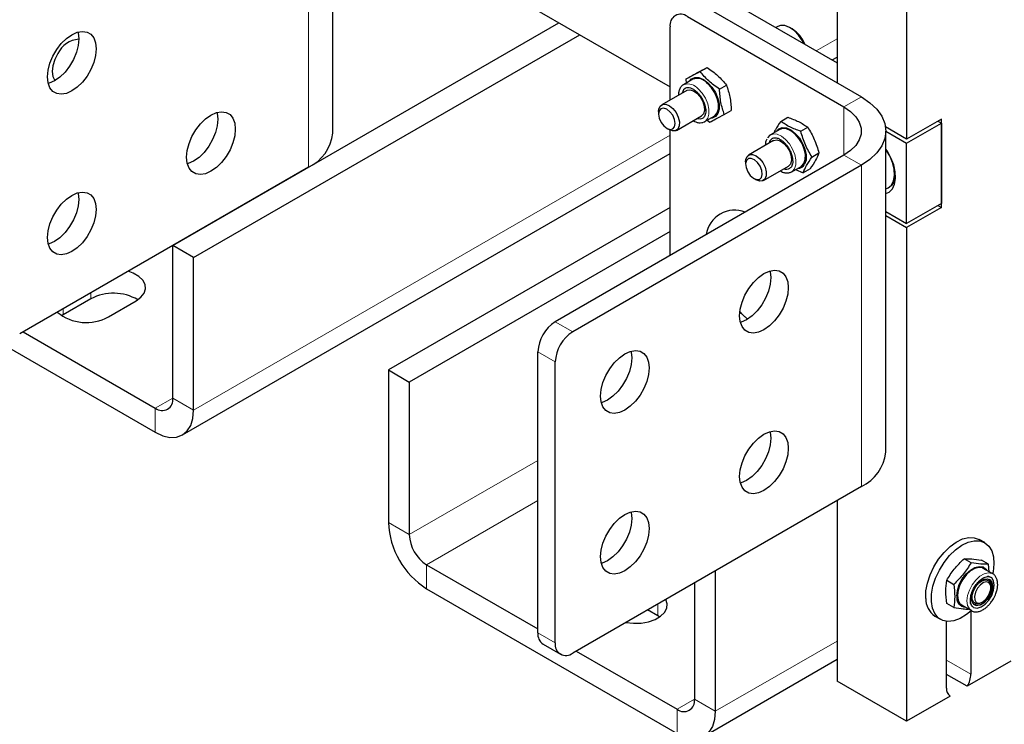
# Model space of a CAD drawing. Header units: millimetres. Extents: x 5 to 418, y 2 to 292.
# Tile 11 of 23: x 256 to 284, y 50 to 70. Entities that reach past the tile are written whole.
import ezdxf

# ---------------------------------------------------------------- set-up
doc = ezdxf.new("R2010")
doc.units = ezdxf.units.MM

msp = doc.modelspace()

# ---------------------------------------------------------------- linework, layer by layer
at = {"color": 7, "linetype": 'Continuous', "lineweight": 25}
for p, q in [((255.88, 82.332), (279.1438, 68.9021)), ((281.1237, 81.4778), (281.1237, 66.7305)), ((279.1438, 80.3349), (279.1438, 68.3307)), ((264.7937, 66.9005), (264.7937, 76.0458)), ((264.7937, 73.757), (274.3921, 68.2159)), ((275.382, 70.5023), (279.8368, 67.9307)), ((274.8871, 70.2166), (279.3418, 67.6449)), ((260.2358, 63.6998), (271.2255, 70.044)), ((274.3921, 67.8439), (274.3921, 69.9308)), ((277.4574, 69.9368), (277.4045, 69.9062)), ((277.8669, 69.8678), (277.8075, 69.9021)), ((260.8298, 63.3569), (271.8194, 69.7011)), ((279.0032, 68.9833), (279.1438, 69.0645)), ((275.2489, 68.6529), (275.4481, 68.7679)), ((275.0394, 68.4325), (274.7721, 68.2782)), ((274.8372, 68.4328), (275.0364, 68.5478)), ((274.8372, 68.4328), (274.849, 68.3227)), ((274.8652, 68.117), (274.1537, 67.7063)), ((274.7904, 68.2876), (274.7721, 68.2782)), ((275.7981, 68.153), (275.9973, 68.268)), ((275.9356, 67.433), (276.1347, 67.548)), ((274.0667, 67.514), (274.0667, 67.4438)), ((274.5737, 66.9788), (275.2851, 67.3895)), ((275.3782, 67.2282), (275.6455, 67.3825)), ((275.4503, 67.2698), (275.5239, 67.2129)), ((277.5425, 67.236), (277.7417, 67.351)), ((282.1137, 67.302), (281.1237, 66.7305)), ((282.1137, 64.787), (282.1137, 67.302)), ((274.303, 67.0347), (274.3637, 66.9996)), ((274.3921, 63.4159), (274.3921, 66.9848)), ((275.3527, 67.2158), (275.3782, 67.2282)), ((277.5142, 67.0038), (277.2469, 66.8495)), ((278.1128, 66.9517), (278.3119, 67.0666)), ((281.1237, 66.7305), (280.5253, 67.076)), ((281.1237, 66.6162), (282.1137, 67.1876)), ((282.0147, 67.2448), (282.1137, 67.1876)), ((282.1137, 67.1876), (282.1137, 64.9013)), ((277.2992, 66.7503), (277.2362, 66.6832)), ((280.5339, 57.8139), (280.5339, 66.9591)), ((280.5339, 66.9567), (281.1237, 66.6162)), ((277.34, 66.6882), (276.6286, 66.2776)), ((277.2362, 66.6832), (277.2098, 66.6131)), ((281.1237, 64.3298), (281.1237, 66.6162)), ((260.5108, 58.3078), (274.3921, 66.3213)), ((279.3418, 66.2734), (271.1253, 61.53)), ((278.4315, 66.2198), (278.6307, 66.3348)), ((264.0966, 65.929), (255.88, 61.1856)), ((279.8368, 65.9876), (271.6202, 61.2443)), ((276.5416, 66.0853), (276.5416, 66.0151)), ((277.0486, 65.5501), (277.76, 65.9608)), ((277.8531, 65.7995), (278.1204, 65.9538)), ((277.9601, 65.8613), (278.18, 65.7723)), ((278.3792, 65.8873), (278.18, 65.7723)), ((276.7778, 65.606), (276.8386, 65.5709)), ((280.6087, 65.3487), (280.6384, 65.3659)), ((274.3921, 64.7856), (266.3735, 60.1566)), ((282.1137, 64.9013), (281.1237, 64.3298)), ((282.1137, 64.787), (281.1237, 64.2155)), ((282.0147, 64.8442), (282.1137, 64.787)), ((280.5339, 64.6703), (281.1237, 64.3298)), ((280.5339, 64.556), (281.1237, 64.2155)), ((281.1237, 64.2155), (281.1237, 50.1547)), ((274.3921, 64.0998), (266.9675, 59.8137)), ((260.8298, 63.3569), (260.2358, 63.6998)), ((260.2358, 59.3558), (260.2358, 63.6998)), ((260.8298, 59.0129), (260.8298, 63.3569)), ((252.6132, 62.4988), (259.7408, 58.3841)), ((257.9094, 62.1844), (257.1175, 61.7273)), ((258.4044, 61.6702), (259.1964, 62.1274)), ((257.1175, 61.7273), (257.0716, 61.6987)), ((255.978, 61.2422), (259.7408, 59.07)), ((270.6303, 52.6706), (270.6303, 60.6727)), ((271.1253, 52.3849), (271.1253, 60.387)), ((266.3735, 60.1566), (266.9675, 59.8137)), ((266.3735, 60.1566), (266.3735, 55.8126)), ((266.9675, 59.8137), (266.9675, 55.4697)), ((279.8368, 56.8424), (271.6202, 52.099)), ((279.1438, 56.4423), (279.1438, 51.2977)), ((283.3475, 55.2411), (283.1891, 55.3326)), ((282.9607, 54.6696), (282.7615, 54.7845)), ((283.4557, 54.6253), (283.2565, 54.7403)), ((267.4624, 54.6124), (270.6303, 52.7836)), ((275.679, 54.4421), (275.679, 50.4406)), ((283.575, 54.3549), (283.3077, 54.5092)), ((283.4727, 54.414), (283.4557, 54.6253)), ((275.0851, 54.0992), (275.0851, 50.7835)), ((282.2666, 54.1688), (282.4657, 54.0538)), ((267.4624, 53.9265), (274.5901, 49.8118)), ((283.528, 53.9548), (283.528, 53.9948)), ((283.2571, 53.5256), (283.2918, 53.5456)), ((274.0456, 53.155), (273.7475, 53.3271)), ((282.4657, 53.3938), (282.2666, 53.5088)), ((282.7016, 53.4592), (282.9689, 53.3049)), ((282.9552, 53.2955), (282.9552, 51.4977)), ((274.0915, 53.1265), (274.0456, 53.155)), ((281.9292, 53.1501), (282.0876, 53.0587)), ((282.2622, 51.0977), (282.2622, 53.0027)), ((270.7753, 52.3501), (271.2703, 52.0644)), ((271.7182, 52.1556), (274.5901, 50.4977)), ((275.36, 49.7355), (279.1438, 51.9199)), ((284.0936, 51.8691), (282.8512, 51.1519)), ((281.1237, 50.1547), (279.1438, 51.2977)), ((282.8512, 51.1519), (282.2622, 51.4919)), ((282.3662, 50.8719), (281.1237, 50.1547))]:
    msp.add_line(p, q, dxfattribs=at)
at = {"color": 7, "linetype": 'Continuous', "lineweight": 18}
for p, q in [((264.0966, 65.929), (264.0966, 75.0742)), ((278.552, 69.2437), (279.1438, 69.5854)), ((279.3418, 67.6449), (279.8368, 67.9307)), ((279.3418, 66.2734), (279.3418, 67.6449)), ((260.8298, 59.0129), (274.3921, 66.8423)), ((279.8368, 65.9876), (279.3418, 66.2734)), ((279.8368, 56.8424), (279.8368, 65.9876)), ((257.9094, 62.1844), (257.9094, 62.3572)), ((257.1175, 61.7273), (257.1175, 61.9)), ((271.1253, 61.53), (271.6202, 61.2443)), ((271.1253, 60.387), (270.6303, 60.6727)), ((260.2358, 59.3557), (259.7408, 59.07)), ((260.2358, 59.3558), (260.8298, 59.0129)), ((259.7408, 59.07), (259.7408, 58.3841)), ((270.6303, 57.5842), (266.9675, 55.4697)), ((267.4624, 54.6124), (270.6303, 56.4411)), ((266.9675, 55.4697), (266.3735, 55.8126)), ((267.4624, 54.6124), (267.4624, 53.9265)), ((274.0456, 53.155), (274.0456, 53.4992)), ((270.6303, 52.6706), (271.1253, 52.3849)), ((279.1438, 52.4408), (275.679, 50.4406)), ((282.9552, 51.4977), (282.2622, 51.8978)), ((274.5901, 50.4977), (275.0851, 50.7834)), ((275.0851, 50.7835), (275.679, 50.4406)), ((274.5901, 50.4977), (274.5901, 49.8118))]:
    msp.add_line(p, q, dxfattribs=at)
at = {"color": 7, "linetype": 'Continuous', "lineweight": 25, "flags": 128}
for points in [[(258.0579, 69.3019), (258.0405, 69.1138), (257.9893, 68.915), (257.9067, 68.7157), (257.797, 68.5256), (257.6656, 68.3544), (257.5192, 68.2107), (257.365, 68.1016), (257.2108, 68.0327), (257.0643, 68.0073), (256.9329, 68.0268), (256.8232, 68.0901), (256.7406, 68.1942), (256.6894, 68.3337), (256.672, 68.5018), (256.6894, 68.6899), (256.7406, 68.8886), (256.8232, 69.088), (256.9329, 69.278), (257.0643, 69.4492), (257.2108, 69.5929), (257.365, 69.702), (257.5192, 69.771), (257.6656, 69.7964), (257.797, 69.7769), (257.9067, 69.7135), (257.9893, 69.6094), (258.0405, 69.4699), (258.0579, 69.3019)], [(278.2033, 69.4451), (278.1578, 69.5319), (278.0505, 69.688), (277.9252, 69.8177), (277.7911, 69.9112), (277.6583, 69.9616), (277.5365, 69.9653), (277.4574, 69.9368)], [(257.5629, 69.5876), (257.5456, 69.3995), (257.4943, 69.2008), (257.4118, 69.0014), (257.302, 68.8114), (257.1706, 68.6402), (257.0242, 68.4964), (256.87, 68.3873), (256.7158, 68.3184), (256.6946, 68.3122)], [(257.5404, 69.7772), (257.5456, 69.7556), (257.5629, 69.5876)], [(256.9649, 69.1634), (256.8792, 68.9938), (256.8248, 68.8199), (256.8056, 68.6548), (256.8232, 68.5106), (256.8762, 68.398), (256.8799, 68.3931)], [(274.9408, 68.3756), (275.0003, 68.444), (275.0969, 68.4858), (275.2133, 68.4808), (275.3402, 68.4293), (275.4673, 68.3356), (275.5843, 68.2072), (275.6817, 68.0545), (275.7516, 67.8899), (275.7883, 67.7267), (275.7889, 67.5782), (275.7534, 67.4564), (275.6845, 67.3711), (275.588, 67.3293), (275.5469, 67.3256)], [(274.8183, 68.1752), (274.7734, 68.131), (274.7349, 68.0418)], [(274.8652, 68.117), (274.8692, 68.1192), (274.9548, 68.1362), (275.0549, 68.1071), (275.1574, 68.0352)], [(275.6455, 67.3825), (275.6678, 67.3974), (275.7332, 67.4785), (275.767, 67.5944), (275.7664, 67.7356), (275.7315, 67.8908), (275.665, 68.0473), (275.5724, 68.1925), (275.4612, 68.3146)], [(275.1574, 68.0352), (275.2501, 67.9294), (275.3216, 67.8023), (275.3634, 67.6693), (275.3705, 67.5464), (275.3419, 67.4484), (275.2851, 67.3895)], [(279.8368, 67.9307), (280.0794, 67.7667), (280.2745, 67.5829), (280.4174, 67.3837), (280.5046, 67.1741), (280.5339, 66.9591), (280.5046, 66.7442), (280.4174, 66.5346), (280.2745, 66.3354), (280.0794, 66.1516), (279.8368, 65.9876)], [(274.0667, 67.514), (274.0728, 67.5794), (274.1108, 67.6682), (274.1792, 67.7178), (274.2699, 67.7221), (274.372, 67.6806), (274.473, 67.5983), (274.5609, 67.4852), (274.625, 67.3549), (274.6575, 67.2231), (274.6547, 67.1057), (274.6167, 67.0168), (274.5482, 66.9673), (274.4575, 66.963), (274.3637, 66.9996)], [(274.2161, 67.104), (274.3067, 67.0325), (274.3968, 67.0029), (274.4727, 67.0197), (274.5227, 67.0803), (274.5392, 67.1754), (274.5198, 67.2907), (274.4674, 67.4085), (274.3899, 67.5109), (274.2993, 67.5824), (274.2091, 67.612), (274.1333, 67.5952), (274.0833, 67.5347), (274.0668, 67.4395), (274.0862, 67.3242), (274.1386, 67.2064), (274.2161, 67.104)], [(279.3418, 67.6449), (279.5301, 67.5154), (279.6765, 67.369), (279.7767, 67.2101), (279.8275, 67.0437), (279.8275, 66.8746), (279.7767, 66.7081), (279.6765, 66.5493), (279.5301, 66.4029), (279.3418, 66.2734)], [(262.0177, 67.0152), (262.0003, 66.8271), (261.9491, 66.6284), (261.8665, 66.429), (261.7568, 66.2389), (261.6254, 66.0677), (261.479, 65.924), (261.3248, 65.8149), (261.1706, 65.746), (261.0241, 65.7206), (260.8927, 65.7401), (260.783, 65.8034), (260.7004, 65.9075), (260.6492, 66.0471), (260.6318, 66.2151), (260.6492, 66.4032), (260.7004, 66.6019), (260.783, 66.8013), (260.8927, 66.9913), (261.0241, 67.1625), (261.1706, 67.3063), (261.3248, 67.4153), (261.479, 67.4843), (261.6254, 67.5097), (261.7568, 67.4902), (261.8665, 67.4268), (261.9491, 67.3228), (262.0003, 67.1832), (262.0177, 67.0152)], [(261.5227, 67.3009), (261.5054, 67.1128), (261.4541, 66.9141), (261.3716, 66.7147), (261.2618, 66.5247), (261.1304, 66.3535), (260.984, 66.2097), (260.8298, 66.1007), (260.6756, 66.0317), (260.6544, 66.0255)], [(261.5002, 67.4905), (261.5054, 67.4689), (261.5227, 67.3009)], [(275.1549, 67.3143), (275.2566, 67.3036), (275.329, 67.3293)], [(277.4156, 66.9469), (277.4848, 67.0222), (277.584, 67.0589), (277.7021, 67.0485), (277.8296, 66.9921), (277.956, 66.894), (278.0713, 66.7623), (278.1659, 66.6076), (278.2323, 66.4425), (278.2651, 66.2803), (278.2616, 66.1343), (278.2221, 66.0161)], [(278.1204, 65.9538), (278.1335, 65.962), (278.2022, 66.0388), (278.2398, 66.1512), (278.2431, 66.2901), (278.2119, 66.4443), (278.1488, 66.6013), (278.0588, 66.7484), (277.9492, 66.8736), (277.829, 66.9669), (277.7078, 67.0206), (277.5955, 67.0304), (277.5142, 67.0038)], [(277.321, 66.8752), (277.2338, 66.8413), (277.1651, 66.7645)], [(277.34, 66.6882), (277.3441, 66.6905), (277.4297, 66.7075), (277.5299, 66.6783), (277.6324, 66.6064), (277.725, 66.5006), (277.7965, 66.3734), (277.8383, 66.2404), (277.8453, 66.1176), (277.8167, 66.0196), (277.76, 65.9608)], [(280.5339, 65.1806), (280.6274, 65.2218), (280.7215, 65.3134), (280.7839, 65.4444), (280.8113, 65.6078), (280.8021, 65.7948), (280.7569, 65.9951), (280.6781, 66.1982), (280.57, 66.393), (280.5339, 66.4465)], [(280.5339, 65.3187), (280.5992, 65.3435), (280.6931, 65.4227), (280.7553, 65.543), (280.7818, 65.6969), (280.7712, 65.8745), (280.7239, 66.0648), (280.643, 66.2559), (280.5339, 66.4351)], [(276.5416, 66.0853), (276.547, 66.1472), (276.5839, 66.2372), (276.6514, 66.2881), (276.7416, 66.2939)], [(276.7007, 66.1812), (276.6211, 66.1734), (276.5654, 66.1207), (276.542, 66.0312), (276.5546, 65.9185), (276.6011, 65.7998), (276.6746, 65.693), (276.7637, 65.6146), (276.855, 65.5763), (276.9346, 65.5841), (276.9903, 65.6368), (277.0137, 65.7263), (277.0012, 65.839), (276.9546, 65.9577), (276.8812, 66.0645), (276.792, 66.1429), (276.7007, 66.1812)], [(276.7416, 66.2939), (276.8434, 66.2539), (276.9447, 66.1729), (277.0332, 66.0606), (277.0982, 65.9306), (277.1319, 65.7986), (277.1302, 65.6804), (277.0933, 65.5905), (277.0258, 65.5395), (276.9356, 65.5337), (276.8386, 65.5709)], [(256.672, 63.9291), (256.6894, 64.1172), (256.7406, 64.316), (256.8232, 64.5153), (256.9329, 64.7054), (257.0643, 64.8766), (257.2108, 65.0203), (257.365, 65.1294), (257.5192, 65.1984), (257.6656, 65.2237), (257.797, 65.2042), (257.9067, 65.1409), (257.9893, 65.0368), (258.0405, 64.8973), (258.0579, 64.7292), (258.0405, 64.5411), (257.9893, 64.3424), (257.9067, 64.143), (257.797, 63.953), (257.6656, 63.7818), (257.5192, 63.6381), (257.365, 63.529), (257.2108, 63.46), (257.0643, 63.4347), (256.9329, 63.4541), (256.8232, 63.5175), (256.7406, 63.6216), (256.6894, 63.7611), (256.672, 63.9291)], [(257.5404, 65.2046), (257.5456, 65.183), (257.5629, 65.015), (257.5456, 64.8269), (257.4943, 64.6282), (257.4118, 64.4288), (257.302, 64.2387), (257.1706, 64.0675), (257.0242, 63.9238), (256.87, 63.8147), (256.7158, 63.7458), (256.6946, 63.7395)], [(259.1964, 62.1274), (259.3317, 62.2271), (259.4217, 62.3426), (259.4612, 62.4672), (259.448, 62.5936), (259.3827, 62.7145), (259.2692, 62.8229), (259.1141, 62.9124), (258.9658, 62.967)], [(276.372, 61.7011), (276.3894, 61.8892), (276.4406, 62.0879), (276.5232, 62.2873), (276.6329, 62.4773), (276.7643, 62.6485), (276.9108, 62.7923), (277.065, 62.9013), (277.2192, 62.9703), (277.3656, 62.9957), (277.497, 62.9762), (277.6067, 62.9128), (277.6893, 62.8088), (277.7405, 62.6692), (277.7579, 62.5012), (277.7405, 62.3131), (277.6893, 62.1144), (277.6067, 61.915), (277.497, 61.7249), (277.3656, 61.5537), (277.2192, 61.41), (277.065, 61.3009), (276.9108, 61.232), (276.7643, 61.2066), (276.6329, 61.2261), (276.5232, 61.2894), (276.4406, 61.3935), (276.3894, 61.5331), (276.372, 61.7011)], [(277.2403, 62.9765), (277.2456, 62.955), (277.2629, 62.7869), (277.2456, 62.5988), (277.1943, 62.4001), (277.1118, 62.2007), (277.002, 62.0107), (276.8706, 61.8395), (276.7242, 61.6957), (276.57, 61.5867), (276.4158, 61.5177), (276.3946, 61.5115)], [(276.5993, 61.6043), (276.4375, 61.7552), (276.3789, 61.8174)], [(276.3789, 61.8174), (276.4607, 61.7318), (276.5993, 61.6043)], [(273.7981, 60.2152), (273.7807, 60.0271), (273.7295, 59.8284), (273.6469, 59.629), (273.5372, 59.439), (273.4058, 59.2678), (273.2594, 59.1241), (273.1052, 59.015), (272.951, 58.946), (272.8045, 58.9207), (272.6731, 58.9401), (272.5634, 59.0035), (272.4808, 59.1076), (272.4296, 59.2471), (272.4122, 59.4152), (272.4296, 59.6032), (272.4808, 59.802), (272.5634, 60.0014), (272.6731, 60.1914), (272.8045, 60.3626), (272.951, 60.5063), (273.1052, 60.6154), (273.2594, 60.6844), (273.4058, 60.7097), (273.5372, 60.6902), (273.6469, 60.6269), (273.7295, 60.5228), (273.7807, 60.3833), (273.7981, 60.2152)], [(273.2806, 60.6906), (273.2858, 60.669), (273.3031, 60.501)], [(273.3031, 60.501), (273.2858, 60.3129), (273.2345, 60.1142), (273.152, 59.9148), (273.0422, 59.7247), (272.9108, 59.5535), (272.7644, 59.4098), (272.6102, 59.3007), (272.456, 59.2318), (272.4348, 59.2255)], [(259.7408, 58.3841), (259.9533, 58.2856), (260.1576, 58.2392), (260.3458, 58.2467), (260.5108, 58.3079), (260.6463, 58.4202), (260.7469, 58.5795), (260.8089, 58.7797), (260.8298, 59.0129)], [(277.7579, 57.9285), (277.7405, 57.7405), (277.6893, 57.5417), (277.6067, 57.3423), (277.497, 57.1523), (277.3656, 56.9811), (277.2192, 56.8374), (277.065, 56.7283), (276.9108, 56.6593), (276.7643, 56.634), (276.6329, 56.6535), (276.5232, 56.7168), (276.4406, 56.8209), (276.3894, 56.9604), (276.372, 57.1285), (276.3894, 57.3166), (276.4406, 57.5153), (276.5232, 57.7147), (276.6329, 57.9047), (276.7643, 58.0759), (276.9108, 58.2196), (277.065, 58.3287), (277.2192, 58.3977), (277.3656, 58.423), (277.497, 58.4036), (277.6067, 58.3402), (277.6893, 58.2361), (277.7405, 58.0966), (277.7579, 57.9285)], [(277.2403, 58.4039), (277.2456, 58.3823), (277.2629, 58.2143)], [(277.2629, 58.2143), (277.2456, 58.0262), (277.1943, 57.8275), (277.1118, 57.6281), (277.002, 57.438), (276.8706, 57.2669), (276.7242, 57.1231), (276.57, 57.014), (276.4158, 56.9451), (276.3946, 56.9388)], [(272.4122, 54.8425), (272.4296, 55.0306), (272.4808, 55.2293), (272.5634, 55.4287), (272.6731, 55.6188), (272.8045, 55.79), (272.951, 55.9337), (273.1052, 56.0428), (273.2594, 56.1117), (273.4058, 56.1371), (273.5372, 56.1176), (273.6469, 56.0543), (273.7295, 55.9502), (273.7807, 55.8106), (273.7981, 55.6426), (273.7807, 55.4545), (273.7295, 55.2558), (273.6469, 55.0564), (273.5372, 54.8664), (273.4058, 54.6952), (273.2594, 54.5514), (273.1052, 54.4424), (272.951, 54.3734), (272.8045, 54.348), (272.6731, 54.3675), (272.5634, 54.4309), (272.4808, 54.5349), (272.4296, 54.6745), (272.4122, 54.8425)], [(273.2806, 56.118), (273.2858, 56.0964), (273.3031, 55.9283), (273.2858, 55.7403), (273.2345, 55.5415), (273.152, 55.3421), (273.0422, 55.1521), (272.9108, 54.9809), (272.7644, 54.8372), (272.6102, 54.7281), (272.456, 54.6591), (272.4348, 54.6529)], [(281.6706, 53.6538), (281.6758, 53.8649), (281.7171, 54.0914), (281.793, 54.3241), (281.9002, 54.5533), (282.0344, 54.7698), (282.19, 54.9646), (282.3608, 55.1299), (282.5397, 55.2587), (282.7194, 55.3459), (282.8926, 55.3879), (283.0521, 55.3829), (283.1891, 55.3326)], [(281.8289, 53.5624), (281.8341, 53.7735), (281.8755, 54), (281.9514, 54.2326), (282.0586, 54.4619), (282.1928, 54.6783), (282.3484, 54.8732), (282.5192, 55.0384), (282.6981, 55.1673), (282.8778, 55.2545), (283.051, 55.2965), (283.2105, 55.2915), (283.3498, 55.2398), (283.4632, 55.1435), (283.5461, 55.0065), (283.5951, 54.8344), (283.6081, 54.6343), (283.5847, 54.4144), (283.572, 54.3517)], [(282.5539, 53.724), (282.5721, 53.8811), (282.6254, 54.0467), (282.7095, 54.2072), (282.8174, 54.3496), (282.9405, 54.4624), (283.0688, 54.5364), (283.1919, 54.5658), (283.2998, 54.548), (283.3839, 54.4845), (283.4063, 54.4523)], [(283.3077, 54.5092), (283.2854, 54.5203), (283.1827, 54.5372), (283.0657, 54.5094), (282.9436, 54.4389), (282.8266, 54.3316), (282.7239, 54.1962), (282.644, 54.0436), (282.5934, 53.8862), (282.576, 53.7367), (282.5934, 53.6073), (282.644, 53.5084), (282.7016, 53.4592)], [(283.5689, 54.0013), (283.551, 53.8737), (283.4994, 53.7408), (283.4204, 53.6186), (283.3235, 53.5219), (283.2204, 53.4624), (283.1234, 53.4471), (283.0444, 53.4781), (282.9929, 53.5515), (282.975, 53.6584), (282.9929, 53.7861), (283.0444, 53.919), (283.1234, 54.0411), (283.2204, 54.1378), (283.3235, 54.1974), (283.4204, 54.2126), (283.4994, 54.1816), (283.551, 54.1083), (283.5689, 54.0013)], [(283.5244, 53.9927), (283.5063, 53.8708), (283.4546, 53.7445), (283.3762, 53.6309), (283.2817, 53.5453), (283.1839, 53.4993), (283.096, 53.4991), (283.0298, 53.5448), (282.9944, 53.6301), (282.9944, 53.7435), (283.0298, 53.8697), (283.096, 53.9918), (283.1839, 54.0931), (283.2817, 54.16), (283.3762, 54.1835), (283.4546, 54.1604), (283.5063, 54.0938), (283.5244, 53.9927)], [(283.4052, 54.1232), (283.3173, 54.1044), (283.2254, 54.042), (283.1437, 53.9456), (283.0845, 53.8299), (283.0569, 53.7123), (283.065, 53.611), (283.1076, 53.5412), (283.1783, 53.5136), (283.2662, 53.5325), (283.358, 53.5949), (283.4398, 53.6913), (283.499, 53.807), (283.5266, 53.9245), (283.5185, 54.0259), (283.4759, 54.0957), (283.4052, 54.1232)], [(283.6214, 54.0316), (283.6025, 54.1517), (283.5477, 54.2369), (283.4631, 54.2781), (283.4264, 54.281)], [(283.0312, 53.3984), (283.0352, 53.3963), (283.1316, 53.3793), (283.2431, 53.411), (283.3577, 53.4882), (283.4631, 53.6024), (283.5477, 53.7412), (283.6025, 53.8896), (283.6214, 54.0316)], [(283.0547, 53.4706), (283.1086, 53.4557), (283.2055, 53.4709), (283.3087, 53.5305), (283.4056, 53.6272), (283.4846, 53.7493), (283.5362, 53.8823), (283.5541, 54.0099)], [(273.1267, 52.9687), (273.1314, 52.9679), (273.3472, 52.945), (273.5662, 52.9527), (273.7756, 52.9903), (273.9634, 53.0559), (274.1185, 53.1454), (274.232, 53.2538), (274.2972, 53.3747), (274.3105, 53.5011), (274.2709, 53.6257), (274.2695, 53.6284)], [(282.9577, 53.2978), (282.827, 53.192), (282.6468, 53.0835), (282.4695, 53.0185), (282.3023, 52.9999), (282.1521, 53.0284), (282.0251, 53.1028), (281.9264, 53.22), (281.8601, 53.3754), (281.8289, 53.5624)], [(275.679, 50.4406), (275.6581, 50.2074), (275.5961, 50.0073), (275.4955, 49.8479), (275.3601, 49.7356), (275.1951, 49.6745), (275.0068, 49.6669), (274.8025, 49.7133), (274.5901, 49.8118)]]:
    msp.add_lwpolyline(points, dxfattribs=at)
at = {"color": 7, "linetype": 'Continuous', "lineweight": 18, "flags": 128}
for points in [[(275.3782, 67.2282), (275.4005, 67.2431), (275.4659, 67.3242), (275.4997, 67.4401), (275.4991, 67.5813), (275.4642, 67.7365), (275.3977, 67.893), (275.3051, 68.0382), (275.1939, 68.1603)], [(277.8518, 65.7988), (277.8662, 65.8077), (277.935, 65.8845), (277.9725, 65.9969), (277.9758, 66.1358), (277.9447, 66.29), (277.8815, 66.447), (277.7915, 66.5941), (277.682, 66.7193), (277.5617, 66.8126), (277.4405, 66.8663), (277.3282, 66.8761), (277.321, 66.8752)], [(283.5728, 54.3562), (283.5526, 54.366), (283.45, 54.3829), (283.3329, 54.3551), (283.2109, 54.2846), (283.0939, 54.1773), (282.9912, 54.0419), (282.9113, 53.8893), (282.8606, 53.7319), (282.8433, 53.5824), (282.8606, 53.453), (282.9113, 53.3541), (282.9673, 53.3058)]]:
    msp.add_lwpolyline(points, dxfattribs=at)
at = {"color": 7, "linetype": 'Continuous', "lineweight": 25}
for centre, radius, start, end in [((274.6938, 69.9797), 0.3057, 50.79671, 189.21404), ((277.3631, 69.078), 0.9368, 21.98117, 57.46976), ((257.6112, 68.8617), 0.7132, 93.88898, 154.97356), ((275.1685, 68.0812), 0.3743, 38.56906, 110.18918), ((263.5856, 67.0315), 1.2152, 294.86732, 353.81254), ((277.7004, 66.0865), 0.213, 250.62154, 297.96769), ((278.0229, 66.1229), 0.2261, 269.72592, 331.79486), ((280.4122, 65.6944), 0.3989, 304.54443, 1.37826), ((276.2309, 63.8881), 0.8193, 68.52868, 171.46595), ((276.231, 63.8878), 0.8195, 68.54681, 171.44782), ((258.5502, 60.9707), 1.3724, 59.71785, 117.83056), ((257.7744, 62.7989), 1.2926, 230.37247, 299.16934), ((271.7049, 60.6238), 1.0758, 122.60548, 177.39452), ((272.1999, 60.3381), 1.0758, 122.60548, 177.39452), ((259.9341, 59.3068), 0.3057, 230.79671, 9.21404), ((279.3258, 57.9449), 1.2152, 294.86732, 353.81254), ((268.7377, 55.9202), 2.3667, 182.60548, 237.39452), ((268.0421, 55.5186), 1.0758, 182.60548, 237.39452), ((283.3528, 54.0353), 0.2028, 352.80737, 53.19269), ((282.2572, 53.6368), 0.5869, 178.33795, 236.02418), ((282.8243, 53.6758), 0.2747, 169.91322, 264.9566), ((270.9733, 52.6327), 0.3451, 173.70115, 234.98667), ((271.427, 52.3359), 0.3057, 170.78596, 309.20329), ((282.2464, 51.5223), 0.7092, 328.51386, 358.01231), ((282.5058, 51.0731), 0.2449, 174.23277, 235.23421), ((274.7833, 50.7346), 0.3057, 230.79671, 9.21404)]:
    msp.add_arc(centre, radius, start, end, dxfattribs=at)
at = {"color": 7, "linetype": 'Continuous', "lineweight": 18}
msp.add_arc((274.8952, 67.9166), 0.3856, 39.20994, 105.7749, dxfattribs=at)
at = {"color": 7, "linetype": 'Continuous', "lineweight": 25}
for points, knots in [([(275.0364, 68.5478), (275.1176, 68.5917), (275.2828, 68.6813), (275.3924, 68.7387), (275.4481, 68.7679)], [0, 0, 0, 0, 0.4912125, 1, 1, 1, 1]), ([(275.4481, 68.7679), (275.5536, 68.6926), (275.7645, 68.5421), (275.9197, 68.3593), (275.9973, 68.268)], [0, 0, 0, 0, 0.5, 1, 1, 1, 1]), ([(275.2489, 68.6529), (275.1678, 68.6089), (275.0025, 68.5194), (274.893, 68.462), (274.8372, 68.4328)], [0, 0, 0, 0, 0.4912125, 1, 1, 1, 1]), ([(274.7951, 68.2864), (274.7875, 68.284), (274.7464, 68.2711), (274.6924, 68.2137), (274.6483, 68.1238), (274.63, 68.045), (274.6321, 67.9958), (274.6326, 67.9827)], [0, 0, 0, 0, 0.0698859, 0.3776858, 0.6568649, 0.9087397, 1, 1, 1, 1]), ([(274.8219, 68.1738), (274.8283, 68.179), (274.8504, 68.1969), (274.899, 68.2026), (274.9724, 68.1914), (275.0494, 68.1563), (275.1219, 68.1039), (275.1827, 68.0464), (275.2437, 67.9764), (275.2806, 67.9177), (275.3018, 67.8841)], [0, 0, 0, 0, 0.066729, 0.2321132, 0.3629761, 0.5217946, 0.6494511, 0.7472078, 0.8548931, 1, 1, 1, 1]), ([(275.9356, 67.433), (275.8993, 67.5429), (275.8255, 67.7667), (275.8073, 68.0227), (275.7981, 68.153)], [0, 0, 0, 0, 0.4912125, 1, 1, 1, 1]), ([(275.9973, 68.268), (276.0336, 68.1581), (276.1074, 67.9343), (276.1255, 67.6783), (276.1347, 67.548)], [0, 0, 0, 0, 0.4912125, 1, 1, 1, 1]), ([(275.3018, 67.8841), (275.3248, 67.8396), (275.3569, 67.7775), (275.3868, 67.685), (275.4036, 67.6103), (275.4103, 67.5294), (275.4044, 67.4562), (275.3852, 67.3948), (275.3593, 67.3512), (275.336, 67.337), (275.3261, 67.331)], [0, 0, 0, 0, 0.1897725, 0.2653047, 0.3874079, 0.5090084, 0.6349965, 0.7638294, 0.9002715, 1, 1, 1, 1]), ([(275.5239, 67.2129), (275.5775, 67.241), (275.6867, 67.2982), (275.8516, 67.3875), (275.9356, 67.433)], [0, 0, 0, 0, 0.4912125, 1, 1, 1, 1]), ([(277.7417, 67.351), (277.8488, 67.3124), (278.0669, 67.2338), (278.2293, 67.123), (278.3119, 67.0666)], [0, 0, 0, 0, 0.4912125, 1, 1, 1, 1]), ([(275.0511, 67.2544), (275.0746, 67.2418), (275.1267, 67.2139), (275.2086, 67.1948), (275.2863, 67.1917), (275.3292, 67.2097), (275.3465, 67.217)], [0, 0, 0, 0, 0.2297371, 0.5105845, 0.8025122, 1, 1, 1, 1]), ([(277.5425, 67.236), (277.4848, 67.1523), (277.4024, 67.0328), (277.3598, 66.9362), (277.347, 66.9073)], [0, 0, 0, 0, 0.7002008, 1, 1, 1, 1]), ([(278.1128, 66.9517), (278.0057, 66.9903), (277.7876, 67.0689), (277.6252, 67.1797), (277.5425, 67.236)], [0, 0, 0, 0, 0.4912125, 1, 1, 1, 1]), ([(278.3119, 67.0666), (278.3779, 66.9548), (278.5121, 66.7271), (278.5907, 66.4671), (278.6307, 66.3348)], [0, 0, 0, 0, 0.4912125, 1, 1, 1, 1]), ([(277.1461, 66.7316), (277.1386, 66.7179), (277.1168, 66.6779), (277.1051, 66.6162), (277.107, 66.5671), (277.1075, 66.554)], [0, 0, 0, 0, 0.2764775, 0.8075717, 1, 1, 1, 1]), ([(277.3013, 66.7483), (277.3062, 66.7522), (277.3271, 66.7688), (277.3739, 66.7738), (277.4473, 66.7627), (277.5243, 66.7275), (277.5967, 66.6752), (277.6576, 66.6177), (277.7186, 66.5477), (277.7555, 66.489), (277.7767, 66.4553)], [0, 0, 0, 0, 0.0525425, 0.2204406, 0.3532928, 0.5145255, 0.6441224, 0.7433651, 0.8526873, 1, 1, 1, 1]), ([(278.4315, 66.2198), (278.3656, 66.3317), (278.2313, 66.5594), (278.1527, 66.8194), (278.1128, 66.9517)], [0, 0, 0, 0, 0.4912125, 1, 1, 1, 1]), ([(277.7767, 66.4553), (277.7996, 66.4109), (277.8318, 66.3488), (277.8617, 66.2563), (277.8785, 66.1816), (277.8852, 66.1006), (277.8792, 66.0275), (277.8601, 65.966), (277.8334, 65.9215), (277.809, 65.9068), (277.7982, 65.9003)], [0, 0, 0, 0, 0.1879184, 0.2627127, 0.383623, 0.5040356, 0.6287928, 0.756367, 0.8914761, 1, 1, 1, 1]), ([(278.6307, 66.3348), (278.6027, 66.2683), (278.5467, 66.1352), (278.435, 65.9699), (278.3792, 65.8873)], [0, 0, 0, 0, 0.5, 1, 1, 1, 1]), ([(277.526, 65.8257), (277.5495, 65.8132), (277.6016, 65.7853), (277.6836, 65.7657), (277.7721, 65.764), (277.8245, 65.787), (277.8515, 65.7988)], [0, 0, 0, 0, 0.2064978, 0.4589357, 0.721333, 1, 1, 1, 1]), ([(282.2666, 54.1688), (282.3338, 54.2775), (282.4707, 54.4989), (282.6635, 54.6882), (282.7615, 54.7845)], [0, 0, 0, 0, 0.4912125, 1, 1, 1, 1]), ([(282.9607, 54.6696), (282.8934, 54.5608), (282.7565, 54.3394), (282.5638, 54.1501), (282.4657, 54.0538)], [0, 0, 0, 0, 0.4912125, 1, 1, 1, 1]), ([(282.7615, 54.7845), (282.8288, 54.7852), (282.9657, 54.7867), (283.1584, 54.7559), (283.2565, 54.7403)], [0, 0, 0, 0, 0.4912125, 1, 1, 1, 1]), ([(283.4557, 54.6253), (283.3884, 54.6246), (283.2515, 54.6232), (283.0588, 54.6539), (282.9607, 54.6696)], [0, 0, 0, 0, 0.4912125, 1, 1, 1, 1]), ([(282.2666, 53.5088), (282.2526, 53.6268), (282.2247, 53.8629), (282.2526, 54.0668), (282.2666, 54.1688)], [0, 0, 0, 0, 0.5, 1, 1, 1, 1]), ([(283.0453, 53.9607), (283.0723, 54.0028), (283.11, 54.0617), (283.1752, 54.1339), (283.2314, 54.1858), (283.2982, 54.2321), (283.3645, 54.2635), (283.4273, 54.2777), (283.4781, 54.277), (283.5021, 54.2638), (283.5122, 54.2583)], [0, 0, 0, 0, 0.189675, 0.2651684, 0.3872089, 0.508747, 0.6346704, 0.7634371, 0.8998091, 1, 1, 1, 1]), ([(283.5956, 53.643), (283.621, 53.6921), (283.6566, 53.7607), (283.6906, 53.8644), (283.7105, 53.95), (283.7195, 54.0466), (283.7132, 54.1391), (283.6898, 54.2261), (283.6442, 54.2992), (283.6028, 54.3461), (283.5732, 54.3554), (283.5719, 54.3557)], [0, 0, 0, 0, 0.176246, 0.2467024, 0.3614985, 0.4771651, 0.5986717, 0.7238742, 0.8540163, 0.9940384, 1, 1, 1, 1]), ([(283.0314, 53.4016), (283.0248, 53.4042), (282.9993, 53.4141), (282.9709, 53.4526), (282.9439, 53.5218), (282.9358, 53.606), (282.9449, 53.6949), (282.9642, 53.7764), (282.9944, 53.8642), (283.0267, 53.9255), (283.0453, 53.9607)], [0, 0, 0, 0, 0.0583568, 0.2252246, 0.3572615, 0.5175047, 0.6463064, 0.74494, 0.8535914, 1, 1, 1, 1]), ([(282.967, 53.3063), (282.9674, 53.3059), (282.9943, 53.2827), (283.065, 53.2693), (283.1645, 53.2737), (283.2636, 53.3089), (283.3525, 53.3628), (283.4298, 53.4281), (283.4973, 53.4998), (283.5523, 53.5716), (283.5836, 53.6233), (283.5956, 53.643)], [0, 0, 0, 0, 0.00271635, 0.16761155, 0.31717396, 0.45210883, 0.59618302, 0.70759528, 0.80591621, 0.92593099, 1, 1, 1, 1]), ([(282.4657, 53.3938), (282.5614, 53.3781), (282.7239, 53.3514), (282.84, 53.3516), (282.8878, 53.3516)], [0, 0, 0, 0, 0.5886504, 1, 1, 1, 1])]:
    msp.add_open_spline(points, degree=3, knots=knots, dxfattribs=at)
for points in [[(275.7981, 68.153), (275.6927, 68.2283), (275.4817, 68.3788), (275.3265, 68.5615), (275.2489, 68.6529)], [(278.18, 65.7723), (278.208, 65.8389), (278.2639, 65.9719), (278.3757, 66.1372), (278.4315, 66.2198)], [(282.4657, 54.0538), (282.4796, 53.9358), (282.5075, 53.6997), (282.4796, 53.4958), (282.4657, 53.3938)]]:
    msp.add_open_spline(points, degree=3, dxfattribs=at)

doc.saveas('drawing.dxf')
